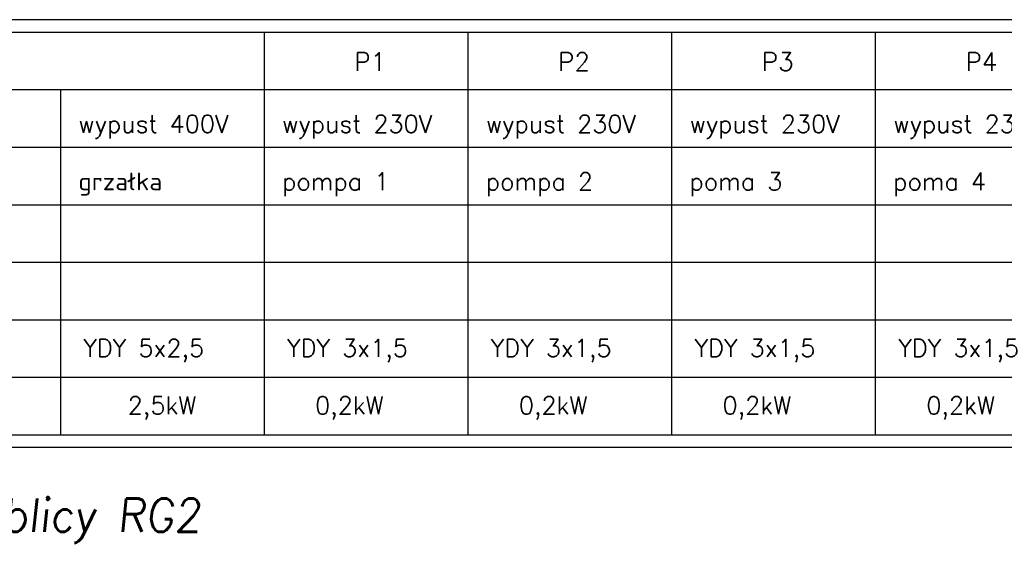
# Model space of a CAD drawing. Extents: x -631805 to -376315, y -40155 to 84873.
# Tile 131 of 256: x -615622 to -608210, y -29656 to -25720. Entities that reach past the tile are written whole.
import ezdxf

# ---------------------------------------------------------------- set-up
doc = ezdxf.new("R2010")
doc.units = 0
doc.header["$MEASUREMENT"] = 0
doc.layers.add('$ IE_OPISY', color=7, linetype='Continuous', lineweight=25)
doc.layers.add('$ IE_SCHEMAT', color=7, linetype='Continuous', lineweight=0)
doc.styles.add('R', font='romans.shx', dxfattribs={"width": 0.85})
doc.styles.add('ROMANS', font='romans.shx', dxfattribs={"width": 0.85})

msp = doc.modelspace()

# ---------------------------------------------------------------- linework, layer by layer
at = {"layer": '$ IE_OPISY', "color": 7, "linetype": 'Continuous', "ltscale": 3}
for p, q in [((-616849.4, -25814.8), (-612248.1, -25814.8)), ((-612248.1, -25814.8), (-606113.1, -25814.8)), ((-616849.4, -26680.7), (-615315.6, -26680.7)), ((-616849.4, -26680.7), (-615315.6, -26680.7)), ((-615315.6, -26680.7), (-613781.9, -26680.7)), ((-615315.6, -26680.7), (-613781.9, -26680.7)), ((-613781.9, -26680.7), (-612248.1, -26680.7)), ((-613781.9, -26680.7), (-612248.1, -26680.7)), ((-612248.1, -26680.7), (-610714.4, -26680.7)), ((-612248.1, -26680.7), (-610714.4, -26680.7)), ((-610714.4, -26680.7), (-609180.6, -26680.7)), ((-610714.4, -26680.7), (-609180.6, -26680.7)), ((-609180.6, -26680.7), (-607646.9, -26680.7)), ((-609180.6, -26680.7), (-607646.9, -26680.7)), ((-616849.4, -27113.7), (-615315.6, -27113.7)), ((-615315.6, -27113.7), (-613781.9, -27113.7)), ((-613781.9, -27113.7), (-612248.1, -27113.7)), ((-612248.1, -27113.7), (-610714.4, -27113.7)), ((-610714.4, -27113.7), (-609180.6, -27113.7)), ((-609180.6, -27113.7), (-607646.9, -27113.7)), ((-616849.4, -27546.7), (-615315.6, -27546.7)), ((-615315.6, -27546.7), (-613781.9, -27546.7)), ((-613781.9, -27546.7), (-612248.1, -27546.7)), ((-612248.1, -27546.7), (-610714.4, -27546.7)), ((-610714.4, -27546.7), (-609180.6, -27546.7)), ((-609180.6, -27546.7), (-607646.9, -27546.7)), ((-616849.4, -27979.6), (-615315.6, -27979.6)), ((-615315.6, -27979.6), (-613781.9, -27979.6)), ((-613781.9, -27979.6), (-612248.1, -27979.6)), ((-612248.1, -27979.6), (-610714.4, -27979.6)), ((-610714.4, -27979.6), (-609180.6, -27979.6)), ((-609180.6, -27979.6), (-607646.9, -27979.6)), ((-616849.4, -28845.6), (-615315.6, -28845.6)), ((-615315.6, -28845.6), (-613781.9, -28845.6)), ((-615315.6, -28845.6), (-613781.9, -28845.6)), ((-613781.9, -28845.6), (-612248.1, -28845.6)), ((-612248.1, -28845.6), (-610714.4, -28845.6)), ((-610714.4, -28845.6), (-609180.6, -28845.6)), ((-609180.6, -28845.6), (-607646.9, -28845.6))]:
    msp.add_line(p, q, dxfattribs=at)
at = {"layer": '$ IE_OPISY', "color": 7, "linetype": 'Continuous'}
for p, q in [((-615315.6, -26247.8), (-616849.4, -26247.8)), ((-613781.9, -26247.8), (-615315.6, -26247.8)), ((-613781.9, -26247.8), (-615315.6, -26247.8)), ((-612248.1, -26247.8), (-613781.9, -26247.8)), ((-610714.4, -26247.8), (-612248.1, -26247.8)), ((-609180.6, -26247.8), (-610714.4, -26247.8)), ((-607646.9, -26247.8), (-609180.6, -26247.8)), ((-616849.4, -28412.6), (-615315.6, -28412.6)), ((-615315.6, -28412.6), (-613781.9, -28412.6)), ((-613781.9, -28412.6), (-612248.1, -28412.6)), ((-612248.1, -28412.6), (-610714.4, -28412.6)), ((-610714.4, -28412.6), (-609180.6, -28412.6)), ((-609180.6, -28412.6), (-607646.9, -28412.6))]:
    msp.add_line(p, q, dxfattribs=at)
at = {"layer": '$ IE_OPISY', "color": 7}
for points in [[(-624829.1, -28940.2), (-599878.1, -28940.2), (-599878.1, -25720.2)], [(-599878.1, -25720.2), (-624829.1, -25720.2)]]:
    msp.add_lwpolyline(points, dxfattribs=at)
at = {"layer": '$ IE_OPISY', "color": 7, "linetype": 'Continuous', "ltscale": 3}
for points in [[(-613781.9, -25814.8), (-613781.9, -28845.6)], [(-613781.9, -25814.8), (-613781.9, -28845.6)], [(-612248.1, -25814.8), (-612248.1, -28845.6)], [(-610714.4, -25814.8), (-610714.4, -28845.6)], [(-609180.6, -25814.8), (-609180.6, -28845.6)], [(-615315.6, -26247.8), (-615315.6, -28845.6)], [(-615315.6, -26247.8), (-615315.6, -28845.6)], [(-613781.9, -26247.8), (-613781.9, -28845.6)], [(-612248.1, -26247.8), (-612248.1, -28845.6)], [(-610714.4, -26247.8), (-610714.4, -28845.6)], [(-609180.6, -26247.8), (-609180.6, -28845.6)]]:
    msp.add_lwpolyline(points, dxfattribs=at)

# ---------------------------------------------------------------- texts
at = {"layer": '$ IE_OPISY', "color": 7, "linetype": 'Continuous', "ltscale": 3, "style": 'ROMANS'}
for s, height, p in [('P1', 136.42, (-613102.6, -26104.6)), ('P2', 136.42, (-611568.8, -26104.6)), ('P3', 136.42, (-610035.1, -26104.6)), ('P4', 136.42, (-608501.3, -26104.6)), ('YDY 5x2,5', 132.67, (-615142.8, -28258.9)), ('YDY 3x1,5', 132.67, (-613609.1, -28258.9)), ('YDY 3x1,5', 132.67, (-612075.3, -28258.9)), ('YDY 3x1,5', 132.67, (-610541.6, -28258.9)), ('YDY 3x1,5', 132.67, (-609007.8, -28258.9)), ('2,5kW', 132.67, (-614808.4, -28690.8)), ('0,2kW', 132.67, (-613398.1, -28690.8)), ('0,2kW', 132.67, (-611864.3, -28690.8)), ('0,2kW', 132.67, (-610330.6, -28690.8)), ('0,2kW', 132.67, (-608796.8, -28690.8))]:
    msp.add_text(s, height=height, dxfattribs=at).set_placement(p)
at = {"layer": '$ IE_SCHEMAT', "color": 7, "linetype": 'Continuous', "lineweight": 25, "ltscale": 3, "style": 'ROMANS'}
for s, height, p in [('wypust 400V', 132.667, (-615180.8, -26571.7)), ('wypust 230V', 132.667, (-613647.1, -26571.7)), ('wypust 230V', 132.667, (-612113.3, -26571.7)), ('wypust 230V', 132.667, (-610579.6, -26571.7)), ('wypust 230V', 132.667, (-609045.8, -26571.7)), ('grzałka', 132.67, (-615180.8, -27004.6)), ('pompa 1', 132.67, (-613647.1, -27004.6)), ('pompa 2', 132.67, (-612113.3, -27004.6)), ('poma 3', 132.67, (-610579.6, -27004.6)), ('poma 4', 132.67, (-609045.8, -27004.6))]:
    msp.add_text(s, height=height, dxfattribs=at).set_placement(p)
at = {"layer": '$ IE_SCHEMAT', "color": 0, "ltscale": 2, "insert": (-617115.3, -29325.7), "char_height": 250, "attachment_point": 1, "style": 'R'}
msp.add_mtext_dynamic_manual_height_columns('\\Q6;\\W0.95;Widok tablicy RG2', width=19698.092, gutter_width=40, heights=[0], dxfattribs=at)

doc.saveas('drawing.dxf')
